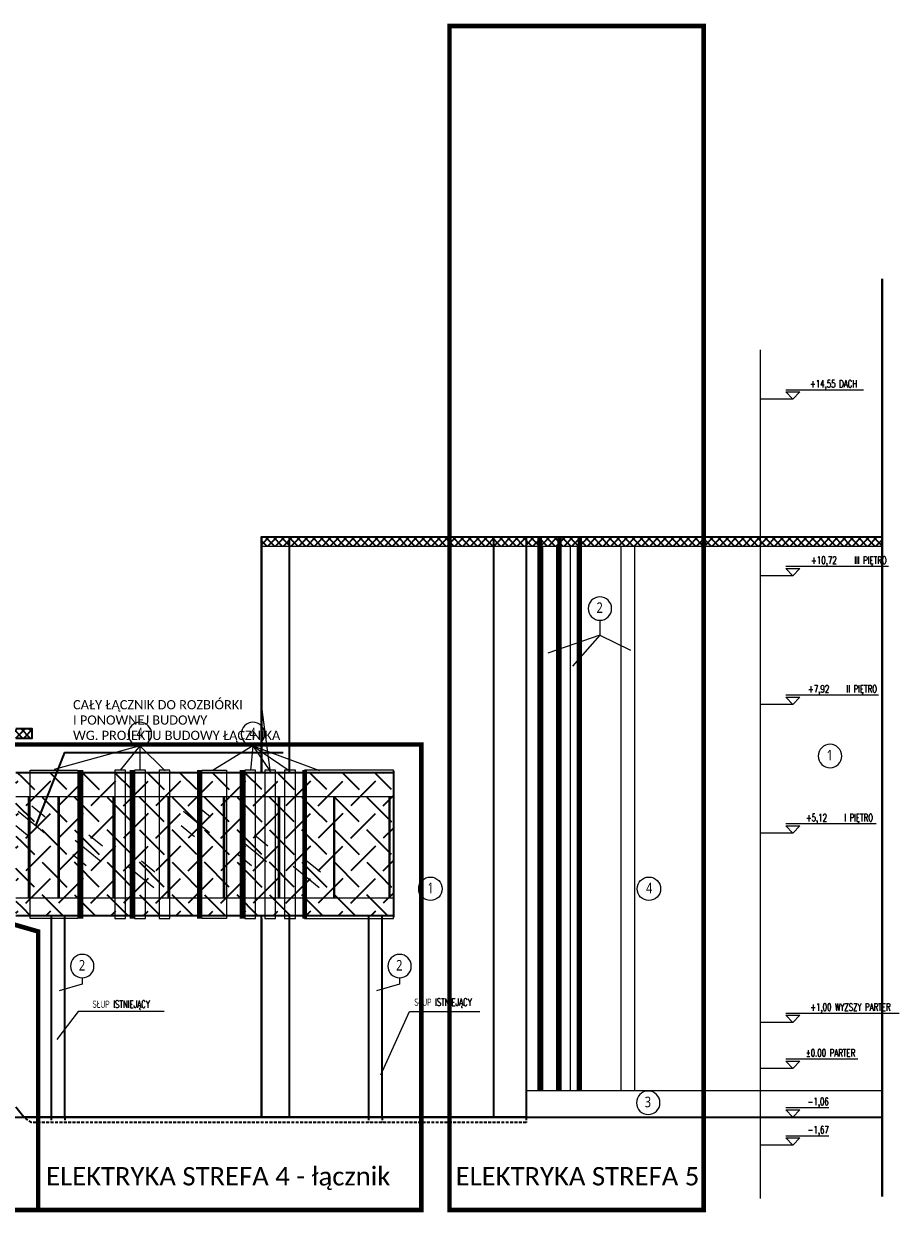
# Model space of a CAD drawing. Header units: inches. Extents: x 0 to 111471, y -105323 to 11070.
# Tile 245 of 256: x 44315 to 46221, y -20794 to -18208. Entities that reach past the tile are written whole.
import ezdxf
from ezdxf.enums import TextEntityAlignment as Align

# ---------------------------------------------------------------- set-up
doc = ezdxf.new("R2010")
doc.units = ezdxf.units.IN
doc.header["$MEASUREMENT"] = 0
doc.linetypes.add('DASHDOTX2', pattern=[50.8, 25.4, -12.7, 0, -12.7])
doc.linetypes.add('DASHED', pattern=[19.05, 12.7, -6.35])
for name, color, linetype, lineweight in [('888 elektryka elew', 140, 'Continuous', 0), ('888 elementy do usunięcia', 6, 'Continuous', 35), ('888 nowa attyka grafitowa', 24, 'Continuous', 35), ('888 opisy', 3, 'Continuous', 0), ('888 osie', 5, 'DASHDOTX2', 13), ('888 projektowane elementy', 6, 'Continuous', 13), ('888 sciany istniejące', 2, 'Continuous', 35)]:
    doc.layers.add(name, color=color, linetype=linetype, lineweight=lineweight)
doc.layers.add('888 opisy kolorow', color=11, linetype='Continuous')
doc.styles.get("Standard").update_dxf_attribs({"font": 'arial.ttf'})
doc.styles.add('TS 100_ILIARD OSIE', font='trebuc.ttf', dxfattribs={"width": 0.8, "height": 23})
doc.styles.add('TS 100_opisy', font='romans.shx', dxfattribs={"width": 0.7, "height": 16})

# ---------------------------------------------------------------- blocks, each defined once
blk = doc.blocks.new('*U269')
blk.add_line((70.7, 10), (-7.5, 10))
for points in [[(0, 0), (-7.5, 8), (-7.5, 8)], [(-7.5, 8), (7.5, 8), (7.5, 8)], [(0, 0), (7.5, 8), (7.5, 8)]]:
    blk.add_lwpolyline(points)
blk.add_attdef('PSW', text='', height=8).set_placement((39.1, 12.9), align=Align.RIGHT)
blk = doc.blocks.new('*U13')
blk.add_line((39.1, 10), (-7.5, 10))
for points in [[(0, 0), (-7.5, 8), (-7.5, 8)], [(-7.5, 8), (7.5, 8), (7.5, 8)], [(0, 0), (7.5, 8), (7.5, 8)]]:
    blk.add_lwpolyline(points)
blk.add_attdef('PSW', text='', height=8).set_placement((39.1, 12.9), align=Align.RIGHT)
blk = doc.blocks.new('*U270')
blk.add_line((115.8, 10), (-7.5, 10))
for points in [[(0, 0), (-7.5, 8), (-7.5, 8)], [(-7.5, 8), (7.5, 8), (7.5, 8)], [(0, 0), (7.5, 8), (7.5, 8)]]:
    blk.add_lwpolyline(points)
blk.add_attdef('PSW', text='', height=8).set_placement((39.1, 12.9), align=Align.RIGHT)
blk = doc.blocks.new('*U271')
blk.add_line((90.5, 10), (-7.5, 10))
for points in [[(0, 0), (-7.5, 8), (-7.5, 8)], [(-7.5, 8), (7.5, 8), (7.5, 8)], [(0, 0), (7.5, 8), (7.5, 8)]]:
    blk.add_lwpolyline(points)
blk.add_attdef('PSW', text='', height=8).set_placement((39.1, 12.9), align=Align.RIGHT)
blk = doc.blocks.new('*U272')
blk.add_line((93.3, 10), (-7.5, 10))
for points in [[(0, 0), (-7.5, 8), (-7.5, 8)], [(-7.5, 8), (7.5, 8), (7.5, 8)], [(0, 0), (7.5, 8), (7.5, 8)]]:
    blk.add_lwpolyline(points)
blk.add_attdef('PSW', text='', height=8).set_placement((39.1, 12.9), align=Align.RIGHT)
blk = doc.blocks.new('*U273')
blk.add_line((104, 10), (-7.5, 10))
for points in [[(0, 0), (-7.5, 8), (-7.5, 8)], [(-7.5, 8), (7.5, 8), (7.5, 8)], [(0, 0), (7.5, 8), (7.5, 8)]]:
    blk.add_lwpolyline(points)
blk.add_attdef('PSW', text='', height=8).set_placement((39.1, 12.9), align=Align.RIGHT)
blk = doc.blocks.new('*U274')
blk.add_line((76.8, 10), (-7.5, 10))
for points in [[(0, 0), (-7.5, 8), (-7.5, 8)], [(-7.5, 8), (7.5, 8), (7.5, 8)], [(0, 0), (7.5, 8), (7.5, 8)]]:
    blk.add_lwpolyline(points)
blk.add_attdef('PSW', text='', height=8).set_placement((39.1, 12.9), align=Align.RIGHT)
blk = doc.blocks.new('G$C8580B5A5')
at = {"layer": '888 opisy'}
blk.add_line((0, -283.1), (0, 1562.8), dxfattribs=at)
for points in [[(70.2, 1455.7), (0, 1455.7)], [(70.2, 1071.7), (0, 1071.7)], [(70.2, 791.7), (0, 791.7)], [(70.2, 511.7), (0, 511.7)], [(70.2, 99.7), (0, 99.7)], [(70.2, 0), (0, 0)], [(70.2, -106), (0, -106)], [(70.2, -167.3), (0, -167.3)]]:
    blk.add_lwpolyline(points, dxfattribs=at)
ref = blk.add_blockref('*U274', (70.2, 1455.7), dxfattribs=dict(at, xscale=2, yscale=2, zscale=2))
ref.add_attrib('PSW', '+14,55 DACH', dxfattribs={"layer": '0', "height": 16, "style": 'TS 100_opisy', "width": 0.7}).set_placement((210.2, 1476.6), align=Align.BOTTOM_RIGHT)
ref = blk.add_blockref('*U273', (70.2, 1071.7), dxfattribs=dict(at, xscale=2, yscale=2, zscale=2))
ref.add_attrib('PSW', '+10,72    III PIĘTRO', dxfattribs={"layer": '0', "height": 16, "style": 'TS 100_opisy', "width": 0.7}).set_placement((274.4, 1092.6), align=Align.BOTTOM_RIGHT)
ref = blk.add_blockref('*U272', (70.2, 791.7), dxfattribs=dict(at, xscale=2, yscale=2, zscale=2))
ref.add_attrib('PSW', '+7,92    II PIĘTRO', dxfattribs={"layer": '0', "height": 16, "style": 'TS 100_opisy', "width": 0.7}).set_placement((253.5, 812.6), align=Align.BOTTOM_RIGHT)
at = {"layer": '888 opisy', "color": 254}
ref = blk.add_blockref('*U271', (70.2, 511.7), dxfattribs=dict(at, xscale=2, yscale=2, zscale=2))
ref.add_attrib('PSW', '+5,12    I PIĘTRO', dxfattribs={"layer": '0', "height": 16, "style": 'TS 100_opisy', "width": 0.7}).set_placement((244.8, 532.6), align=Align.BOTTOM_RIGHT)
at = {"layer": '888 opisy'}
ref = blk.add_blockref('*U270', (70.2, 99.7), dxfattribs=dict(at, xscale=2, yscale=2, zscale=2))
ref.add_attrib('PSW', '+1,00 WYZSZY PARTER', dxfattribs={"layer": '0', "height": 16, "style": 'TS 100_opisy', "width": 0.7}).set_placement((282.9, 120.6), align=Align.BOTTOM_RIGHT)
ref = blk.add_blockref('*U269', (70.2, 0), dxfattribs=dict(at, xscale=2, yscale=2, zscale=2))
ref.add_attrib('PSW', '%%p0.00 PARTER', dxfattribs={"layer": '0', "height": 16, "style": 'TS 100_opisy', "width": 0.7}).set_placement((206, 20.9), align=Align.BOTTOM_RIGHT)
ref = blk.add_blockref('*U13', (70.2, -106), dxfattribs=dict(at, xscale=2, yscale=2, zscale=2))
ref.add_attrib('PSW', '-1,06', dxfattribs={"layer": '0', "height": 16, "style": 'TS 100_opisy', "width": 0.7}).set_placement((148.4, -85.1), align=Align.BOTTOM_RIGHT)
ref = blk.add_blockref('*U13', (70.2, -167.3), dxfattribs=dict(at, xscale=2, yscale=2, zscale=2))
ref.add_attrib('PSW', '-1,67', dxfattribs={"layer": '0', "height": 16, "style": 'TS 100_opisy', "width": 0.7}).set_placement((148.4, -146.4), align=Align.BOTTOM_RIGHT)
blk = doc.blocks.new('oznaczenie osi')
at = {"linetype": 'ByBlock'}
blk.add_circle((0, 0), 17, dxfattribs=at)
at = {"oblique": 5, "width": 0.85}
blk.add_attdef('NR', text='', height=15, dxfattribs=at).set_placement((0, -7), align=Align.CENTER)

msp = doc.modelspace()

# ---------------------------------------------------------------- hatches: boundary and pattern name
at = {"layer": '888 elementy do usunięcia'}
h = msp.add_hatch(dxfattribs=at)
h.set_pattern_fill('SCREEN', color=256, scale=100, angle=135)
h.set_pattern_definition([(225, (52434.18, 3761.54), (-5e-14, -141.42136), [76, -24]), (45, (52380.44, 3778.51), (7e-14, 141.42136), [38, -62]), (45, (52336.6, 3734.67), (7e-14, 141.42136), [38, -62]), (315, (52415.8, 3726.18), (141.42136, -6e-14), [38, -62]), (315, (52371.96, 3770.02), (141.42136, -6e-14), [38, -62]), (135, (52398.83, 3672.44), (-141.42136, 9e-14), [76, -24])])
h.paths.add_polyline_path([(44297.922, -19836.815), (45119.504, -19836.815), (45119.504, -20148.815), (44297.922, -20148.815)])
at = {"layer": '888 nowa attyka grafitowa', "linetype": 'DASHED'}
h = msp.add_hatch(dxfattribs=at)
h.set_pattern_fill('CTYSQST', color=256, angle=45)
h.set_pattern_definition([(45, (44573.387, -27101.62), (-8.485281, 8.485281), []), (135, (44573.387, -27101.62), (-8.485281, -8.485281), [])])
h.paths.add_polyline_path([(44832.105, -19324.815), (46183.641, -19324.815), (46183.641, -19344.815), (44832.105, -19344.815)])
h = msp.add_hatch(dxfattribs=at)
h.set_pattern_fill('CTYSQST', color=256, angle=45)
h.set_pattern_definition([(45, (42667.281, -27518.985), (-8.485281, 8.485281), []), (135, (42667.281, -27518.985), (-8.485281, -8.485281), [])])
h.paths.add_polyline_path([(43287.535, -19742.179), (43287.535, -19762.179), (44332.922, -19762.179), (44332.922, -19742.179)])

# ---------------------------------------------------------------- linework, layer by layer
at = {"layer": '888 elektryka elew', "color": 6, "ltscale": 2, "const_width": 10}
msp.add_lwpolyline([(45241.711, -18213.351), (45794.89, -18213.351), (45794.89, -20788.77), (45241.711, -20788.77)], close=True, dxfattribs=at)
at = {"layer": '888 elektryka elew', "linetype": 'DASHED', "ltscale": 2, "const_width": 10}
for points in [[(45438.054, -19324.815), (45438.054, -20528.815)], [(45481.15, -19324.815), (45481.15, -20528.815)], [(45525.383, -19324.815), (45525.383, -20528.815)], [(44439.516, -19831.815), (44439.516, -20154.815)], [(44550.579, -19831.815), (44550.579, -20154.815)], [(44697.234, -19831.815), (44697.234, -20154.815)], [(44790.068, -19831.815), (44790.068, -20154.815)], [(44926.18, -19831.815), (44926.18, -20154.815)]]:
    msp.add_lwpolyline(points, dxfattribs=at)
at = {"layer": '888 elektryka elew', "color": 3, "ltscale": 2, "const_width": 10}
msp.add_lwpolyline([(44209.646, -19776.289), (45180.467, -19776.289), (45180.467, -20788.77), (44209.646, -20788.77)], close=True, dxfattribs=at)
at = {"layer": '888 elektryka elew', "color": 1, "ltscale": 2, "const_width": 10}
msp.add_lwpolyline([(42654.861, -20183.027), (43500.535, -19939.623), (44346.209, -20183.027), (44346.209, -20788.77), (42654.861, -20788.77)], close=True, dxfattribs=at)
at = {"layer": '888 elementy do usunięcia'}
msp.add_lwpolyline([(44341.446, -19953.027), (44403.955, -19793.947), (44879.698, -19793.947)], dxfattribs=at)
at = {"layer": '888 opisy', "ltscale": 0.01}
msp.add_lwpolyline([(44620.344, -20357.115), (44433.364, -20357.115), (44386.842, -20417.961)], dxfattribs=at)
at = {"layer": '888 opisy'}
msp.add_lwpolyline([(45092.032, -20494.916), (45154.541, -20357.115), (45307.631, -20357.115)], dxfattribs=at)
at = {"layer": '888 opisy kolorow', "ltscale": 0.01}
for points in [[(45569.157, -19506.012), (45569.157, -19538.177), (45456.022, -19577.33)], [(45569.157, -19538.177), (45509.231, -19605.65)], [(45569.157, -19538.177), (45635.429, -19571.223)], [(44567.769, -19778.95), (44380.962, -19830.815)], [(44567.769, -19778.95), (44524.571, -19831.815)], [(44567.769, -19778.95), (44622.388, -19833.499)], [(44567.769, -19778.95), (44567.895, -19831.815)], [(44813.765, -19778.95), (44726.949, -19832.413)], [(44813.765, -19778.95), (44808.788, -19833.102)], [(44813.765, -19778.95), (44850.768, -19833.459)], [(44813.765, -19778.95), (44892.501, -19833.038)], [(44813.765, -19778.95), (44958.469, -19833.038)], [(44442.224, -20283.902), (44442.224, -20297.961), (44392.067, -20312.02)], [(45132.979, -20283.902), (45132.979, -20297.961), (45082.822, -20312.02)]]:
    msp.add_lwpolyline(points, dxfattribs=at)
at = {"layer": '888 osie', "const_width": 5}
msp.add_lwpolyline([(46183.641, -18762.686), (46183.641, -20760.14)], dxfattribs=at)
at = {"layer": '888 projektowane elementy', "ltscale": 0.01}
for p, q in [((44324.978, -20109.815), (44324.978, -19889.815)), ((44326.987, -20109.815), (44326.987, -19889.815)), ((44326.987, -19889.967), (44326.987, -20109.815)), ((44389.59, -20109.815), (44389.59, -19889.815)), ((44391.599, -20109.815), (44391.599, -19889.815)), ((44391.599, -19889.967), (44391.599, -20109.815)), ((44509.59, -20109.815), (44509.59, -19889.815)), ((44511.599, -20109.815), (44511.599, -19889.815)), ((44511.599, -19889.967), (44511.599, -20109.815)), ((44629.59, -20109.815), (44629.59, -19889.815)), ((44631.599, -20109.815), (44631.599, -19889.815)), ((44631.599, -19889.967), (44631.599, -20109.815)), ((44749.59, -20109.815), (44749.59, -19889.815)), ((44751.599, -20109.815), (44751.599, -19889.815)), ((44751.599, -19889.967), (44751.599, -20109.815)), ((44869.59, -20109.815), (44869.59, -19889.815)), ((44871.599, -20109.815), (44871.599, -19889.815)), ((44871.599, -19889.967), (44871.599, -20109.815)), ((44989.59, -20109.815), (44989.59, -19889.815)), ((44991.599, -20109.815), (44991.599, -19889.815)), ((44991.599, -19889.967), (44991.599, -20109.815)), ((44991.599, -19889.967), (44991.599, -20109.815)), ((45109.59, -19889.815), (45109.59, -20109.815))]:
    msp.add_line(p, q, dxfattribs=at)
at = {"layer": '888 projektowane elementy'}
for p, q in [((45111.599, -19889.815), (45111.599, -20109.815)), ((45111.599, -20109.662), (45111.599, -19889.815)), ((45111.599, -19889.815), (45111.599, -20109.815))]:
    msp.add_line(p, q, dxfattribs=at)
for points in [[(44832.105, -19344.815), (46183.641, -19344.815)], [(45444.492, -19344.815), (45444.492, -20528.815)], [(45474.492, -19344.815), (45474.492, -20528.815)], [(45504.492, -19344.815), (45504.492, -20528.815)], [(45519.492, -19344.815), (45519.492, -20528.815)], [(45614.492, -19344.815), (45614.492, -20528.815)], [(45644.492, -19344.815), (45644.492, -20528.815)], [(44852.105, -19836.815), (44832.105, -19689.381)], [(45119.504, -19889.815), (44297.922, -19889.815)], [(44297.922, -20109.815), (45119.504, -20109.815)], [(45444.492, -20586.815), (45487.549, -20586.815)], [(45514.492, -20586.815), (45537.549, -20586.815)]]:
    msp.add_lwpolyline(points, dxfattribs=at)
for points in [[(44432.909, -20154.815), (44329.015, -20154.815), (44329.015, -19831.815), (44432.909, -19831.815)], [(44432.909, -20154.815), (44329.015, -20154.815), (44329.015, -19831.815), (44432.909, -19831.815)], [(44432.909, -20154.815), (44329.015, -20154.815), (44329.015, -19831.815), (44432.909, -19831.815)], [(44432.909, -20154.815), (44329.015, -20154.815), (44329.015, -19831.815), (44432.909, -19831.815)], [(44512.909, -20154.815), (44536.233, -20154.815), (44536.233, -19831.815), (44512.909, -19831.815)], [(44512.909, -20154.815), (44536.233, -20154.815), (44536.233, -19831.815), (44512.909, -19831.815)], [(44512.909, -20154.815), (44536.233, -20154.815), (44536.233, -19831.815), (44512.909, -19831.815)], [(44512.909, -20154.815), (44536.233, -20154.815), (44536.233, -19831.815), (44512.909, -19831.815)], [(44556.233, -20154.815), (44579.558, -20154.815), (44579.558, -19831.815), (44556.233, -19831.815)], [(44556.233, -20154.815), (44579.558, -20154.815), (44579.558, -19831.815), (44556.233, -19831.815)], [(44556.233, -20154.815), (44579.558, -20154.815), (44579.558, -19831.815), (44556.233, -19831.815)], [(44556.233, -20154.815), (44579.558, -20154.815), (44579.558, -19831.815), (44556.233, -19831.815)], [(44609.558, -20154.815), (44632.882, -20154.815), (44632.882, -19831.815), (44609.558, -19831.815)], [(44609.558, -20154.815), (44632.882, -20154.815), (44632.882, -19831.815), (44609.558, -19831.815)], [(44609.558, -20154.815), (44632.882, -20154.815), (44632.882, -19831.815), (44609.558, -19831.815)], [(44609.558, -20154.815), (44632.882, -20154.815), (44632.882, -19831.815), (44609.558, -19831.815)], [(44756.206, -20154.815), (44702.882, -20154.815), (44702.882, -19831.815), (44756.206, -19831.815)], [(44756.206, -20154.815), (44702.882, -20154.815), (44702.882, -19831.815), (44756.206, -19831.815)], [(44756.206, -20154.815), (44702.882, -20154.815), (44702.882, -19831.815), (44756.206, -19831.815)], [(44756.206, -20154.815), (44702.882, -20154.815), (44702.882, -19831.815), (44756.206, -19831.815)], [(44796.206, -20154.815), (44819.531, -20154.815), (44819.531, -19831.815), (44796.206, -19831.815)], [(44796.206, -20154.815), (44819.531, -20154.815), (44819.531, -19831.815), (44796.206, -19831.815)], [(44796.206, -20154.815), (44819.531, -20154.815), (44819.531, -19831.815), (44796.206, -19831.815)], [(44796.206, -20154.815), (44819.531, -20154.815), (44819.531, -19831.815), (44796.206, -19831.815)], [(44839.531, -20154.815), (44862.855, -20154.815), (44862.855, -19831.815), (44839.531, -19831.815)], [(44839.531, -20154.815), (44862.855, -20154.815), (44862.855, -19831.815), (44839.531, -19831.815)], [(44839.531, -20154.815), (44862.855, -20154.815), (44862.855, -19831.815), (44839.531, -19831.815)], [(44839.531, -20154.815), (44862.855, -20154.815), (44862.855, -19831.815), (44839.531, -19831.815)], [(44882.855, -20154.815), (44906.18, -20154.815), (44906.18, -19831.815), (44882.855, -19831.815)], [(44882.855, -20154.815), (44906.18, -20154.815), (44906.18, -19831.815), (44882.855, -19831.815)], [(44882.855, -20154.815), (44906.18, -20154.815), (44906.18, -19831.815), (44882.855, -19831.815)], [(44882.855, -20154.815), (44906.18, -20154.815), (44906.18, -19831.815), (44882.855, -19831.815)], [(44926.18, -20154.815), (45119.504, -20154.815), (45119.504, -19831.815), (44926.18, -19831.815)], [(44926.18, -20154.815), (45119.504, -20154.815), (45119.504, -19831.815), (44926.18, -19831.815)], [(44926.18, -20154.815), (45119.504, -20154.815), (45119.504, -19831.815), (44926.18, -19831.815)], [(44926.18, -20154.815), (45119.504, -20154.815), (45119.504, -19831.815), (44926.18, -19831.815)]]:
    msp.add_lwpolyline(points, close=True, dxfattribs=at)
at = {"layer": '888 projektowane elementy', "ltscale": 0.01}
for points in [[(44302.8, -19921.321), (44359.26, -19967.706)], [(44332.564, -19909.898), (44361.615, -19933.765)], [(44662.8, -19921.321), (44719.26, -19967.706)], [(44692.564, -19909.898), (44721.615, -19933.765)], [(44297.37, -19952.736), (44326.421, -19976.603)], [(44657.37, -19952.736), (44686.421, -19976.603)], [(44427.111, -19984.404), (44483.571, -20030.789)], [(44456.874, -19972.981), (44485.926, -19996.848)], [(44787.111, -19984.404), (44843.571, -20030.789)], [(44816.874, -19972.981), (44845.926, -19996.848)], [(44421.681, -20015.819), (44450.732, -20039.686)], [(44571.456, -20029.266), (44600.508, -20053.132)], [(44781.681, -20015.819), (44810.732, -20039.686)], [(44931.456, -20029.266), (44960.508, -20053.132)], [(44541.693, -20040.689), (44598.153, -20087.074)], [(44901.693, -20040.689), (44958.153, -20087.074)], [(45408.547, -20528.815), (45408.547, -20528.815), (46183.641, -20528.815)], [(45408.547, -20586.815), (46183.641, -20586.815)]]:
    msp.add_lwpolyline(points, dxfattribs=at)
at = {"layer": '888 sciany istniejące'}
for p, q in [((44832.105, -19324.815), (44832.105, -19833.815)), ((44832.105, -19324.815), (44832.105, -19836.815)), ((44892.463, -19324.815), (44892.463, -19833.815)), ((44892.463, -19324.815), (44892.463, -19836.815)), ((45337.82, -19324.815), (45337.82, -20586.815)), ((45337.82, -19324.815), (45337.82, -20586.815)), ((45408.547, -19324.815), (45408.547, -20586.815)), ((45408.547, -19324.815), (45408.547, -20586.815)), ((45119.504, -19833.815), (45119.504, -20148.815)), ((45119.504, -19855.094), (45119.504, -20152.167)), ((44832.105, -20155.094), (44832.105, -20586.815)), ((44832.105, -20155.094), (44832.105, -20586.815)), ((44892.463, -20148.815), (44892.463, -20586.815)), ((44892.463, -20148.815), (44892.463, -20586.815))]:
    msp.add_line(p, q, dxfattribs=at)
for points in [[(44832.105, -19833.815), (44832.105, -19324.815), (46183.641, -19324.815)], [(44832.105, -19836.815), (44832.105, -19324.815), (46183.641, -19324.815)], [(44297.922, -19762.179), (44332.922, -19762.179), (44332.922, -19742.179), (44297.922, -19742.179)], [(44297.922, -19836.815), (45119.504, -19836.815)], [(45119.504, -20148.815), (44297.922, -20148.815)], [(44404.504, -20586.815), (44404.504, -20148.815), (44374.504, -20148.815), (44374.504, -20586.815)], [(44832.105, -20586.815), (44832.105, -20148.815)], [(44832.105, -20586.815), (44832.105, -20155.094)], [(44315.29, -20586.815), (44297.922, -20565.094)], [(44130.535, -20586.815), (46183.641, -20586.815)], [(45408.547, -20586.815), (44315.29, -20586.815)]]:
    msp.add_lwpolyline(points, dxfattribs=at)
msp.add_lwpolyline([(45095.259, -20148.815), (45065.259, -20148.815), (45065.259, -20586.815), (45095.259, -20586.815)], close=True, dxfattribs=at)
at = {"layer": '888 sciany istniejące', "linetype": 'DASHED', "ltscale": 0.5}
for points in [[(45408.547, -20586.815), (45408.547, -20598.815), (44331.666, -20598.815), (44315.29, -20586.815)], [(44374.504, -20586.815), (44374.504, -20598.815)], [(44404.504, -20586.815), (44404.504, -20598.815)], [(45065.259, -20586.815), (45065.259, -20598.815)], [(45095.259, -20586.815), (45095.259, -20598.815)]]:
    msp.add_lwpolyline(points, dxfattribs=at)

# ---------------------------------------------------------------- block references
at = {"layer": '888 opisy'}
msp.add_blockref('G$C8580B5A5', (45918.996, -20480.815), dxfattribs=at)
at = {"layer": '888 opisy kolorow'}
ref = msp.add_blockref('oznaczenie osi', (45569.157, -19480.512), dxfattribs=dict(at, xscale=-1.5, yscale=1.5, zscale=1.5, rotation=89.9999999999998))
ref.add_attrib('NR', '2', dxfattribs={"layer": '0', "height": 23, "style": 'TS 100_ILIARD OSIE', "width": 0.8}).set_placement((45568.561, -19497.048), align=Align.BOTTOM_CENTER)
ref = msp.add_blockref('oznaczenie osi', (44567.769, -19753.45), dxfattribs=dict(at, xscale=-1.5, yscale=1.5, zscale=1.5, rotation=89.99999999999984))
ref.add_attrib('NR', '4', dxfattribs={"layer": '0', "height": 23, "style": 'TS 100_ILIARD OSIE', "width": 0.8}).set_placement((44567.173, -19769.985), align=Align.BOTTOM_CENTER)
ref = msp.add_blockref('oznaczenie osi', (44813.765, -19753.45), dxfattribs=dict(at, xscale=-1.5, yscale=1.5, zscale=1.5, rotation=89.99999999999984))
ref.add_attrib('NR', '4', dxfattribs={"layer": '0', "height": 23, "style": 'TS 100_ILIARD OSIE', "width": 0.8}).set_placement((44813.169, -19769.985), align=Align.BOTTOM_CENTER)
ref = msp.add_blockref('oznaczenie osi', (46070.133, -19801.377), dxfattribs=dict(at, xscale=-1.5, yscale=1.5, zscale=1.5, rotation=89.9999999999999))
ref.add_attrib('NR', '1', dxfattribs={"layer": '0', "height": 23, "style": 'TS 100_ILIARD OSIE', "width": 0.8}).set_placement((46069.537, -19817.912), align=Align.BOTTOM_CENTER)
ref = msp.add_blockref('oznaczenie osi', (45200.132, -20090.145), dxfattribs=dict(at, xscale=1.5, yscale=1.5, zscale=1.5, rotation=270.0000000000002))
ref.add_attrib('NR', '1', dxfattribs={"layer": '0', "height": 23, "style": 'TS 100_ILIARD OSIE', "width": 0.8}).set_placement((45200.728, -20106.68), align=Align.BOTTOM_CENTER)
ref = msp.add_blockref('oznaczenie osi', (45675.813, -20090.145), dxfattribs=dict(at, xscale=1.5, yscale=1.5, zscale=1.5, rotation=270.0000000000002))
ref.add_attrib('NR', '4', dxfattribs={"layer": '0', "height": 23, "style": 'TS 100_ILIARD OSIE', "width": 0.8}).set_placement((45676.409, -20106.68), align=Align.BOTTOM_CENTER)
ref = msp.add_blockref('oznaczenie osi', (44442.224, -20258.402), dxfattribs=dict(at, xscale=-1.5, yscale=1.5, zscale=1.5, rotation=89.9999999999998))
ref.add_attrib('NR', '2', dxfattribs={"layer": '0', "height": 23, "style": 'TS 100_ILIARD OSIE', "width": 0.8}).set_placement((44441.628, -20274.937), align=Align.BOTTOM_CENTER)
ref = msp.add_blockref('oznaczenie osi', (45132.979, -20258.402), dxfattribs=dict(at, xscale=-1.5, yscale=1.5, zscale=1.5, rotation=89.9999999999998))
ref.add_attrib('NR', '2', dxfattribs={"layer": '0', "height": 23, "style": 'TS 100_ILIARD OSIE', "width": 0.8}).set_placement((45132.383, -20274.937), align=Align.BOTTOM_CENTER)
ref = msp.add_blockref('oznaczenie osi', (45674.291, -20555.702), dxfattribs=dict(at, xscale=-1.5, yscale=1.5, zscale=1.5, rotation=89.99999999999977))
ref.add_attrib('NR', '3', dxfattribs={"layer": '0', "height": 23, "style": 'TS 100_ILIARD OSIE', "width": 0.8}).set_placement((45673.695, -20572.237), align=Align.BOTTOM_CENTER)

# ---------------------------------------------------------------- texts
at = {"layer": '888 elektryka elew', "color": 3, "linetype": 'DASHED', "ltscale": 2, "insert": (44363.553, -20695.477), "char_height": 40, "width": 32863.51545, "attachment_point": 1}
msp.add_mtext('{\\fCalibri|b0|i0|c238|p34;ELEKTRYKA STREFA 4 - łącznik}', dxfattribs=at)
at = {"layer": '888 elektryka elew', "color": 6, "linetype": 'DASHED', "ltscale": 2, "insert": (45255.136, -20695.477), "char_height": 40, "width": 32863.51545, "attachment_point": 1}
msp.add_mtext('{\\fCalibri|b0|i0|c238|p34;ELEKTRYKA STREFA 5}', dxfattribs=at)
at = {"layer": '888 elementy do usunięcia', "insert": (44422.132, -19771.368), "char_height": 20, "width": 34113.51545, "attachment_point": 7}
msp.add_mtext('{\\fCalibri|b0|i0|c238|p34;CAŁY ŁĄCZNIK DO ROZBIÓRKI \\PI PONOWNEJ BUDOWY \\PWG. PROJEKTU BUDOWY ŁĄCZNIKA}', dxfattribs=at)
at = {"layer": '888 opisy', "char_height": 16, "width": 780.26004, "attachment_point": 1, "style": 'TS 100_opisy'}
for insert in [(44464.345, -20333.241), (44464.345, -20333.241), (45165.05, -20328.843)]:
    msp.add_mtext('SŁUP ISTNIEJĄCY', dxfattribs=dict(at, insert=insert))

doc.saveas('drawing.dxf')
